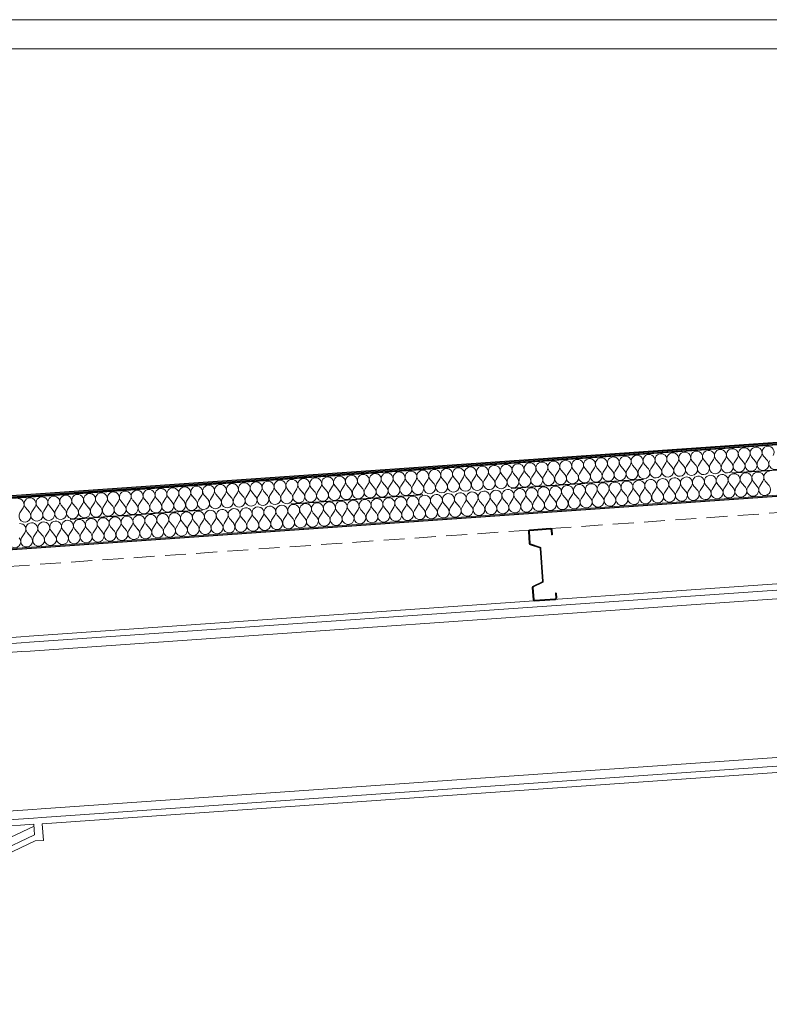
# Model space of a CAD drawing. Header units: millimetres. Extents: x 30792 to 66615, y -300 to 6970.
# Tile 14 of 58: x 35144 to 36939, y 4577 to 6935. Entities that reach past the tile are written whole.
import ezdxf

# ---------------------------------------------------------------- set-up
doc = ezdxf.new("R2010")
doc.units = ezdxf.units.MM
doc.header["$MEASUREMENT"] = 0
for name, pattern in [('Discontinu', [529.166651, 317.499995, -211.666656]), ('Pointillé', [75, 50, -25]), ('Wipeout_Contour', [1000, 0, -1000])]:
    doc.linetypes.add(name, pattern=pattern)
for name, color, linetype in [('Finitions - Etanchéité.5-Etanchéité', 7, 'Continuous'), ('Métal _ Charpente Couverture.Charp_Couv_Bard_Métal', 7, 'Continuous'), ('Métal _ Charpente.Charp_Couv_Bard_Métal', 7, 'Continuous'), ('Métal _ Finitions.Charp_Couv_Bard_Méta', 7, 'Continuous')]:
    doc.layers.add(name, color=color, linetype=linetype)

# ---------------------------------------------------------------- blocks, each defined once
blk = doc.blocks.new('*X44')
at = {"layer": 'Finitions - Etanchéité.5-Etanchéité', "linetype": 'Continuous', "lineweight": 15, "true_color": 0x2e45b3}
blk.add_hatch(color=175, dxfattribs=at).paths.add_polyline_path([(33938.3, 5707.5), (33938.3, 5705.5), (48778.3, 6743.3), (48778.3, 6745.3)])
blk = doc.blocks.new('*X45')
at = {"layer": 'Finitions - Etanchéité.5-Etanchéité', "linetype": 'Continuous', "lineweight": 15, "true_color": 0x6a6a6a}
blk.add_hatch(color=251, dxfattribs=at).paths.add_polyline_path([(33938.3, 5709.5), (33938.3, 5707.5), (48778.3, 6745.3), (48778.3, 6747.3)])
blk = doc.blocks.new('*X46')
at = {"layer": 'Finitions - Etanchéité.5-Etanchéité', "linetype": 'Continuous', "lineweight": 15, "true_color": 0xe8e8e8}
blk.add_hatch(color=254, dxfattribs=at).paths.add_polyline_path([(33938.3, 5711.6), (33938.3, 5709.5), (48778.3, 6747.3), (48778.3, 6749.3)])
blk = doc.blocks.new('*X47')
at = {"layer": 'Finitions - Etanchéité.5-Etanchéité', "color": 2, "linetype": 'Continuous', "lineweight": 15, "true_color": 0xfee600}
for p, q in [((36654.8, 5859.7), (36662.6, 5871.7)), ((36677.6, 5861.3), (36668.3, 5872.1)), ((36683.3, 5861.7), (36691.1, 5873.7)), ((36706.1, 5863.3), (36696.8, 5874.1)), ((36711.8, 5863.7), (36719.6, 5875.7)), ((36734.6, 5865.3), (36725.3, 5876.1)), ((36740.3, 5865.7), (36748.1, 5877.7)), ((36763.1, 5867.3), (36753.8, 5878.1)), ((36768.8, 5867.7), (36776.6, 5879.7)), ((36791.6, 5869.3), (36782.3, 5880.1)), ((36797.3, 5869.7), (36805.1, 5881.7)), ((36820.1, 5871.3), (36810.8, 5882.1)), ((36825.8, 5871.7), (36833.6, 5883.7)), ((36848.6, 5873.2), (36839.3, 5884.1)), ((36854.3, 5873.6), (36862.1, 5885.6)), ((36877.1, 5875.2), (36867.8, 5886)), ((36882.8, 5875.6), (36890.6, 5887.6)), ((36905.6, 5877.2), (36896.3, 5888)), ((36911.3, 5877.6), (36919.1, 5889.6)), ((36934.1, 5879.2), (36924.8, 5890)), ((36312.8, 5835.8), (36320.6, 5847.8)), ((36335.6, 5837.4), (36326.3, 5848.2)), ((36341.3, 5837.8), (36349.1, 5849.8)), ((36364.1, 5839.4), (36354.8, 5850.2)), ((36369.8, 5839.8), (36377.6, 5851.8)), ((36392.6, 5841.4), (36383.3, 5852.2)), ((36398.3, 5841.8), (36406.1, 5853.8)), ((36421.1, 5843.4), (36411.8, 5854.2)), ((36426.8, 5843.8), (36434.6, 5855.8)), ((36449.6, 5845.3), (36440.3, 5856.1)), ((36455.3, 5845.7), (36463.1, 5857.7)), ((36478.1, 5847.3), (36468.8, 5858.1)), ((36483.8, 5847.7), (36491.6, 5859.7)), ((36506.6, 5849.3), (36497.3, 5860.1)), ((36512.3, 5849.7), (36520.1, 5861.7)), ((36535.1, 5851.3), (36525.8, 5862.1)), ((36540.8, 5851.7), (36548.6, 5863.7)), ((36563.6, 5853.3), (36554.3, 5864.1)), ((36569.3, 5853.7), (36577.1, 5865.7)), ((36592.1, 5855.3), (36582.8, 5866.1)), ((36597.8, 5855.7), (36605.6, 5867.7)), ((36620.6, 5857.3), (36611.3, 5868.1)), ((36626.3, 5857.7), (36634.1, 5869.7)), ((36649.1, 5859.3), (36639.8, 5870.1)), ((35993.6, 5813.5), (35984.2, 5824.3)), ((35999.3, 5813.9), (36007, 5825.9)), ((36022.1, 5815.5), (36012.7, 5826.3)), ((36027.8, 5815.8), (36035.5, 5827.8)), ((36050.6, 5817.4), (36041.2, 5828.2)), ((36056.3, 5817.8), (36064, 5829.8)), ((36079.1, 5819.4), (36069.7, 5830.2)), ((36084.8, 5819.8), (36092.5, 5831.8)), ((36107.6, 5821.4), (36098.2, 5832.2)), ((36113.3, 5821.8), (36121, 5833.8)), ((36136.1, 5823.4), (36126.7, 5834.2)), ((36141.8, 5823.8), (36149.5, 5835.8)), ((36164.6, 5825.4), (36155.2, 5836.2)), ((36170.3, 5825.8), (36178, 5837.8)), ((36193.1, 5827.4), (36183.7, 5838.2)), ((36198.8, 5827.8), (36206.5, 5839.8)), ((36221.6, 5829.4), (36212.2, 5840.2)), ((36227.3, 5829.8), (36235, 5841.8)), ((36250.1, 5831.4), (36240.7, 5842.2)), ((36255.8, 5831.8), (36263.6, 5843.8)), ((36278.6, 5833.4), (36269.3, 5844.2)), ((36284.3, 5833.8), (36292.1, 5845.8)), ((36307.1, 5835.4), (36297.8, 5846.2)), ((35657.3, 5789.9), (35665, 5801.9)), ((35680.1, 5791.5), (35670.7, 5802.3)), ((35685.8, 5791.9), (35693.5, 5803.9)), ((35708.6, 5793.5), (35699.2, 5804.3)), ((35714.3, 5793.9), (35722, 5805.9)), ((35737.1, 5795.5), (35727.7, 5806.3)), ((35742.8, 5795.9), (35750.5, 5807.9)), ((35765.6, 5797.5), (35756.2, 5808.3)), ((35771.3, 5797.9), (35779, 5809.9)), ((35794.1, 5799.5), (35784.7, 5810.3)), ((35799.8, 5799.9), (35807.5, 5811.9)), ((35822.6, 5801.5), (35813.2, 5812.3)), ((35828.3, 5801.9), (35836, 5813.9)), ((35851.1, 5803.5), (35841.7, 5814.3)), ((35856.8, 5803.9), (35864.5, 5815.9)), ((35879.6, 5805.5), (35870.2, 5816.3)), ((35885.3, 5805.9), (35893, 5817.9)), ((35908.1, 5807.5), (35898.7, 5818.3)), ((35913.8, 5807.9), (35921.5, 5819.9)), ((35936.6, 5809.5), (35927.2, 5820.3)), ((35942.3, 5809.9), (35950, 5821.9)), ((35965.1, 5811.5), (35955.7, 5822.3)), ((35970.8, 5811.9), (35978.5, 5823.9)), ((35315.2, 5766), (35323, 5778)), ((35338, 5767.6), (35328.7, 5778.4)), ((35343.7, 5768), (35351.5, 5780)), ((35366.5, 5769.6), (35357.2, 5780.4)), ((35372.2, 5770), (35380, 5782)), ((35395, 5771.6), (35385.7, 5782.4)), ((35400.7, 5772), (35408.5, 5784)), ((35423.5, 5773.6), (35414.2, 5784.4)), ((35429.2, 5774), (35437, 5786)), ((35452, 5775.6), (35442.7, 5786.4)), ((35457.7, 5776), (35465.5, 5788)), ((35480.5, 5777.6), (35471.2, 5788.4)), ((35486.2, 5778), (35494, 5790)), ((35509, 5779.6), (35499.7, 5790.4)), ((35514.8, 5780), (35522.5, 5792)), ((35537.6, 5781.6), (35528.2, 5792.4)), ((35543.3, 5782), (35551, 5794)), ((35566.1, 5783.6), (35556.7, 5794.4)), ((35571.8, 5784), (35579.5, 5796)), ((35594.6, 5785.6), (35585.2, 5796.4)), ((35600.3, 5786), (35608, 5798)), ((35623.1, 5787.5), (35613.7, 5798.4)), ((35628.8, 5787.9), (35636.5, 5799.9)), ((35651.6, 5789.5), (35642.2, 5800.3)), ((35144.2, 5754.1), (35152, 5766.1)), ((35167, 5755.7), (35157.7, 5766.5)), ((35172.7, 5756.1), (35180.5, 5768.1)), ((35195.5, 5757.7), (35186.2, 5768.5)), ((35201.2, 5758.1), (35209, 5770.1)), ((35224, 5759.6), (35214.7, 5770.4)), ((35229.7, 5760), (35237.5, 5772)), ((35252.5, 5761.6), (35243.2, 5772.4)), ((35258.2, 5762), (35266, 5774)), ((35281, 5763.6), (35271.7, 5774.4)), ((35286.7, 5764), (35294.5, 5776)), ((35309.5, 5765.6), (35300.2, 5776.4))]:
    blk.add_line(p, q, dxfattribs=at)
for centre, start, end in [((36679.1, 5881.4), 94, 220.8699), ((36679.1, 5881.4), 327.1301, 94), ((36707.6, 5883.4), 94, 220.8699), ((36707.6, 5883.4), 327.1301, 94), ((36736.1, 5885.4), 94, 220.8699), ((36736.1, 5885.4), 327.1301, 94), ((36764.6, 5887.4), 94, 220.8699), ((36764.6, 5887.4), 327.1301, 94), ((36793.1, 5889.4), 94, 220.8699), ((36793.1, 5889.4), 327.1301, 94), ((36821.6, 5891.4), 94, 220.8699), ((36821.6, 5891.4), 327.1301, 94), ((36850.1, 5893.4), 94, 220.8699), ((36850.1, 5893.4), 327.1301, 94), ((36878.6, 5895.4), 94, 220.8699), ((36878.6, 5895.4), 327.1301, 94), ((36907.1, 5897.4), 94, 220.8699), ((36907.1, 5897.4), 327.1301, 94), ((36935.6, 5899.4), 94, 220.8699), ((36935.6, 5899.4), 327.1301, 94), ((36337.1, 5857.5), 94, 220.8699), ((36337.1, 5857.5), 327.1301, 94), ((36365.6, 5859.5), 94, 220.8699), ((36365.6, 5859.5), 327.1301, 94), ((36394.1, 5861.5), 94, 220.8699), ((36394.1, 5861.5), 327.1301, 94), ((36422.6, 5863.5), 94, 220.8699), ((36422.6, 5863.5), 327.1301, 94), ((36451.1, 5865.5), 94, 220.8699), ((36451.1, 5865.5), 327.1301, 94), ((36479.6, 5867.5), 94, 220.8699), ((36479.6, 5867.5), 327.1301, 94), ((36508.1, 5869.5), 94, 220.8699), ((36508.1, 5869.5), 327.1301, 94), ((36536.6, 5871.5), 94, 220.8699), ((36536.6, 5871.5), 327.1301, 94), ((36565.1, 5873.5), 94, 220.8699), ((36565.1, 5873.5), 327.1301, 94), ((36593.6, 5875.5), 94, 220.8699), ((36593.6, 5875.5), 327.1301, 94), ((36622.1, 5877.5), 94, 220.8699), ((36622.1, 5877.5), 327.1301, 94), ((36650.6, 5879.4), 94, 220.8699), ((36650.6, 5879.4), 327.1301, 94), ((36837.8, 5863.9), 147.1301, 40.8699), ((36866.3, 5865.9), 147.1301, 40.8699), ((36894.8, 5867.9), 147.1301, 40.8699), ((36923.3, 5869.9), 147.1301, 40.8699), ((36951.8, 5871.9), 147.1301, 40.8699), ((35995, 5833.6), 94, 220.8699), ((35995, 5833.6), 327.1301, 94), ((36023.5, 5835.6), 94, 220.8699), ((36023.5, 5835.6), 327.1301, 94), ((36052, 5837.6), 94, 220.8699), ((36052, 5837.6), 327.1301, 94), ((36080.5, 5839.6), 94, 220.8699), ((36080.5, 5839.6), 327.1301, 94), ((36109, 5841.6), 94, 220.8699), ((36109, 5841.6), 327.1301, 94), ((36137.5, 5843.6), 94, 220.8699), ((36137.5, 5843.6), 327.1301, 94), ((36166, 5845.6), 94, 220.8699), ((36166, 5845.6), 327.1301, 94), ((36194.5, 5847.6), 94, 220.8699), ((36194.5, 5847.6), 327.1301, 94), ((36223.1, 5849.6), 94, 220.8699), ((36223.1, 5849.6), 327.1301, 94), ((36251.6, 5851.5), 94, 220.8699), ((36251.6, 5851.5), 327.1301, 94), ((36280.1, 5853.5), 94, 220.8699), ((36280.1, 5853.5), 327.1301, 94), ((36308.6, 5855.5), 94, 220.8699), ((36308.6, 5855.5), 327.1301, 94), ((36495.8, 5840), 147.1301, 40.8699), ((36524.3, 5842), 147.1301, 40.8699), ((36552.8, 5844), 147.1301, 40.8699), ((36581.3, 5846), 147.1301, 40.8699), ((36609.8, 5848), 147.1301, 40.8699), ((36638.3, 5850), 147.1301, 40.8699), ((36666.8, 5851.9), 147.1301, 40.8699), ((36695.3, 5853.9), 147.1301, 40.8699), ((36723.8, 5855.9), 147.1301, 40.8699), ((36752.3, 5857.9), 147.1301, 40.8699), ((36780.8, 5859.9), 147.1301, 40.8699), ((36809.3, 5861.9), 147.1301, 40.8699), ((35681.5, 5811.7), 94, 220.8699), ((35681.5, 5811.7), 327.1301, 94), ((35710, 5813.7), 94, 220.8699), ((35710, 5813.7), 327.1301, 94), ((35738.5, 5815.7), 94, 220.8699), ((35738.5, 5815.7), 327.1301, 94), ((35767, 5817.7), 94, 220.8699), ((35767, 5817.7), 327.1301, 94), ((35795.5, 5819.7), 94, 220.8699), ((35795.5, 5819.7), 327.1301, 94), ((35824, 5821.7), 94, 220.8699), ((35824, 5821.7), 327.1301, 94), ((35852.5, 5823.6), 94, 220.8699), ((35852.5, 5823.6), 327.1301, 94), ((35881, 5825.6), 94, 220.8699), ((35881, 5825.6), 327.1301, 94), ((35909.5, 5827.6), 94, 220.8699), ((35909.5, 5827.6), 327.1301, 94), ((35938, 5829.6), 94, 220.8699), ((35938, 5829.6), 327.1301, 94), ((35966.5, 5831.6), 94, 220.8699), ((35966.5, 5831.6), 327.1301, 94), ((36153.8, 5816.1), 147.1301, 40.8699), ((36182.3, 5818.1), 147.1301, 40.8699), ((36210.8, 5820.1), 147.1301, 40.8699), ((36239.3, 5822), 147.1301, 40.8699), ((36267.8, 5824), 147.1301, 40.8699), ((36296.3, 5826), 147.1301, 40.8699), ((36324.8, 5828), 147.1301, 40.8699), ((36353.3, 5830), 147.1301, 40.8699), ((36381.8, 5832), 147.1301, 40.8699), ((36410.3, 5834), 147.1301, 40.8699), ((36438.8, 5836), 147.1301, 40.8699), ((36467.3, 5838), 147.1301, 40.8699), ((35339.5, 5787.8), 94, 220.8699), ((35339.5, 5787.8), 327.1301, 94), ((35368, 5789.8), 94, 220.8699), ((35368, 5789.8), 327.1301, 94), ((35396.5, 5791.8), 94, 220.8699), ((35396.5, 5791.8), 327.1301, 94), ((35425, 5793.7), 94, 220.8699), ((35425, 5793.7), 327.1301, 94), ((35453.5, 5795.7), 94, 220.8699), ((35453.5, 5795.7), 327.1301, 94), ((35482, 5797.7), 94, 220.8699), ((35482, 5797.7), 327.1301, 94), ((35510.5, 5799.7), 94, 220.8699), ((35510.5, 5799.7), 327.1301, 94), ((35539, 5801.7), 94, 220.8699), ((35539, 5801.7), 327.1301, 94), ((35567.5, 5803.7), 94, 220.8699), ((35567.5, 5803.7), 327.1301, 94), ((35596, 5805.7), 94, 220.8699), ((35596, 5805.7), 327.1301, 94), ((35624.5, 5807.7), 94, 220.8699), ((35624.5, 5807.7), 327.1301, 94), ((35653, 5809.7), 94, 220.8699), ((35653, 5809.7), 327.1301, 94), ((35811.8, 5792.2), 147.1301, 40.8699), ((35840.3, 5794.1), 147.1301, 40.8699), ((35868.8, 5796.1), 147.1301, 40.8699), ((35897.3, 5798.1), 147.1301, 40.8699), ((35925.8, 5800.1), 147.1301, 40.8699), ((35954.3, 5802.1), 147.1301, 40.8699), ((35982.8, 5804.1), 147.1301, 40.8699), ((36011.3, 5806.1), 147.1301, 40.8699), ((36039.8, 5808.1), 147.1301, 40.8699), ((36068.3, 5810.1), 147.1301, 40.8699), ((36096.8, 5812.1), 147.1301, 40.8699), ((36125.3, 5814.1), 147.1301, 40.8699), ((35140, 5773.8), 327.1301, 94), ((35168.5, 5775.8), 94, 220.8699), ((35168.5, 5775.8), 327.1301, 94), ((35197, 5777.8), 94, 220.8699), ((35197, 5777.8), 327.1301, 94), ((35225.5, 5779.8), 94, 220.8699), ((35225.5, 5779.8), 327.1301, 94), ((35254, 5781.8), 94, 220.8699), ((35254, 5781.8), 327.1301, 94), ((35282.5, 5783.8), 94, 220.8699), ((35282.5, 5783.8), 327.1301, 94), ((35311, 5785.8), 94, 220.8699), ((35311, 5785.8), 327.1301, 94), ((35469.7, 5768.2), 147.1301, 40.8699), ((35498.2, 5770.2), 147.1301, 40.8699), ((35526.7, 5772.2), 147.1301, 40.8699), ((35555.3, 5774.2), 147.1301, 40.8699), ((35583.8, 5776.2), 147.1301, 40.8699), ((35612.3, 5778.2), 147.1301, 40.8699), ((35640.8, 5780.2), 147.1301, 40.8699), ((35669.3, 5782.2), 147.1301, 40.8699), ((35697.8, 5784.2), 147.1301, 40.8699), ((35726.3, 5786.2), 147.1301, 40.8699), ((35754.8, 5788.2), 147.1301, 40.8699), ((35783.3, 5790.2), 147.1301, 40.8699), ((35156.2, 5746.3), 147.1301, 40.8699), ((35184.7, 5748.3), 147.1301, 40.8699), ((35213.2, 5750.3), 147.1301, 40.8699), ((35241.7, 5752.3), 147.1301, 40.8699), ((35270.2, 5754.3), 147.1301, 40.8699), ((35298.7, 5756.3), 147.1301, 40.8699), ((35327.2, 5758.3), 147.1301, 40.8699), ((35355.7, 5760.3), 147.1301, 40.8699), ((35384.2, 5762.3), 147.1301, 40.8699), ((35412.7, 5764.2), 147.1301, 40.8699), ((35441.2, 5766.2), 147.1301, 40.8699)]:
    blk.add_arc(centre, 14.3, start, end, dxfattribs=at)
blk = doc.blocks.new('*X48')
at = {"layer": 'Finitions - Etanchéité.5-Etanchéité', "color": 2, "linetype": 'Continuous', "lineweight": 15, "true_color": 0xfee600}
for p, q in [((36852.8, 5813.4), (36843.5, 5824.2)), ((36858.5, 5813.8), (36866.3, 5825.8)), ((36881.3, 5815.4), (36872, 5826.2)), ((36887, 5815.8), (36894.8, 5827.8)), ((36909.8, 5817.4), (36900.5, 5828.2)), ((36915.5, 5817.8), (36923.3, 5829.8)), ((36938.3, 5819.4), (36929, 5830.2)), ((36516.5, 5789.9), (36524.3, 5801.9)), ((36539.3, 5791.5), (36530, 5802.3)), ((36545, 5791.9), (36552.8, 5803.9)), ((36567.8, 5793.5), (36558.5, 5804.3)), ((36573.5, 5793.9), (36581.3, 5805.9)), ((36596.3, 5795.5), (36587, 5806.3)), ((36602, 5795.9), (36609.8, 5807.9)), ((36624.8, 5797.5), (36615.5, 5808.3)), ((36630.5, 5797.8), (36638.3, 5809.8)), ((36653.3, 5799.4), (36644, 5810.2)), ((36659, 5799.8), (36666.8, 5811.8)), ((36681.8, 5801.4), (36672.5, 5812.2)), ((36687.5, 5801.8), (36695.3, 5813.8)), ((36710.3, 5803.4), (36701, 5814.2)), ((36716, 5803.8), (36723.8, 5815.8)), ((36738.8, 5805.4), (36729.5, 5816.2)), ((36744.5, 5805.8), (36752.3, 5817.8)), ((36767.3, 5807.4), (36758, 5818.2)), ((36773, 5807.8), (36780.8, 5819.8)), ((36795.8, 5809.4), (36786.5, 5820.2)), ((36801.5, 5809.8), (36809.3, 5821.8)), ((36824.3, 5811.4), (36815, 5822.2)), ((36830, 5811.8), (36837.8, 5823.8)), ((36174.5, 5766), (36182.2, 5778)), ((36197.3, 5767.6), (36187.9, 5778.4)), ((36203, 5768), (36210.7, 5780)), ((36225.8, 5769.5), (36216.4, 5780.4)), ((36231.5, 5769.9), (36239.2, 5781.9)), ((36254.3, 5771.5), (36244.9, 5782.3)), ((36260, 5771.9), (36267.7, 5783.9)), ((36282.8, 5773.5), (36273.4, 5784.3)), ((36288.5, 5773.9), (36296.2, 5785.9)), ((36311.3, 5775.5), (36301.9, 5786.3)), ((36317, 5775.9), (36324.7, 5787.9)), ((36339.8, 5777.5), (36330.4, 5788.3)), ((36345.5, 5777.9), (36353.2, 5789.9)), ((36368.3, 5779.5), (36358.9, 5790.3)), ((36374, 5779.9), (36381.7, 5791.9)), ((36396.8, 5781.5), (36387.4, 5792.3)), ((36402.5, 5781.9), (36410.2, 5793.9)), ((36425.3, 5783.5), (36415.9, 5794.3)), ((36431, 5783.9), (36438.7, 5795.9)), ((36453.8, 5785.5), (36444.4, 5796.3)), ((36459.5, 5785.9), (36467.2, 5797.9)), ((36482.3, 5787.5), (36472.9, 5798.3)), ((36488, 5787.9), (36495.8, 5799.9)), ((36510.8, 5789.5), (36501.5, 5800.3)), ((35832.5, 5742), (35840.2, 5754)), ((35855.3, 5743.6), (35845.9, 5754.4)), ((35861, 5744), (35868.7, 5756)), ((35883.8, 5745.6), (35874.4, 5756.4)), ((35889.5, 5746), (35897.2, 5758)), ((35912.3, 5747.6), (35902.9, 5758.4)), ((35918, 5748), (35925.7, 5760)), ((35940.8, 5749.6), (35931.4, 5760.4)), ((35946.5, 5750), (35954.2, 5762)), ((35969.3, 5751.6), (35959.9, 5762.4)), ((35975, 5752), (35982.7, 5764)), ((35997.8, 5753.6), (35988.4, 5764.4)), ((36003.5, 5754), (36011.2, 5766)), ((36026.3, 5755.6), (36016.9, 5766.4)), ((36032, 5756), (36039.7, 5768)), ((36054.8, 5757.6), (36045.4, 5768.4)), ((36060.5, 5758), (36068.2, 5770)), ((36083.3, 5759.6), (36073.9, 5770.4)), ((36089, 5760), (36096.7, 5772)), ((36111.8, 5761.6), (36102.4, 5772.4)), ((36117.5, 5762), (36125.2, 5774)), ((36140.3, 5763.6), (36130.9, 5774.4)), ((36146, 5764), (36153.7, 5776)), ((36168.8, 5765.6), (36159.4, 5776.4)), ((35490.4, 5718.1), (35498.2, 5730.1)), ((35513.2, 5719.7), (35503.9, 5730.5)), ((35518.9, 5720.1), (35526.7, 5732.1)), ((35541.7, 5721.7), (35532.4, 5732.5)), ((35547.4, 5722.1), (35555.2, 5734.1)), ((35570.2, 5723.7), (35560.9, 5734.5)), ((35575.9, 5724.1), (35583.7, 5736.1)), ((35598.7, 5725.7), (35589.4, 5736.5)), ((35604.4, 5726.1), (35612.2, 5738.1)), ((35627.2, 5727.7), (35617.9, 5738.5)), ((35632.9, 5728.1), (35640.7, 5740.1)), ((35655.7, 5729.7), (35646.4, 5740.5)), ((35661.4, 5730.1), (35669.2, 5742.1)), ((35684.2, 5731.7), (35674.9, 5742.5)), ((35689.9, 5732.1), (35697.7, 5744.1)), ((35712.7, 5733.7), (35703.4, 5744.5)), ((35718.4, 5734.1), (35726.2, 5746.1)), ((35741.2, 5735.7), (35731.9, 5746.5)), ((35747, 5736.1), (35754.7, 5748.1)), ((35769.8, 5737.7), (35760.4, 5748.5)), ((35775.5, 5738.1), (35783.2, 5750.1)), ((35798.3, 5739.7), (35788.9, 5750.5)), ((35804, 5740.1), (35811.7, 5752.1)), ((35826.8, 5741.6), (35817.4, 5752.4)), ((35171.2, 5695.8), (35161.9, 5706.6)), ((35176.9, 5696.2), (35184.7, 5708.2)), ((35199.7, 5697.8), (35190.4, 5708.6)), ((35205.4, 5698.2), (35213.2, 5710.2)), ((35228.2, 5699.8), (35218.9, 5710.6)), ((35233.9, 5700.2), (35241.7, 5712.2)), ((35256.7, 5701.8), (35247.4, 5712.6)), ((35262.4, 5702.2), (35270.2, 5714.2)), ((35285.2, 5703.8), (35275.9, 5714.6)), ((35290.9, 5704.2), (35298.7, 5716.2)), ((35313.7, 5705.8), (35304.4, 5716.6)), ((35319.4, 5706.2), (35327.2, 5718.2)), ((35342.2, 5707.8), (35332.9, 5718.6)), ((35347.9, 5708.2), (35355.7, 5720.2)), ((35370.7, 5709.8), (35361.4, 5720.6)), ((35376.4, 5710.2), (35384.2, 5722.2)), ((35399.2, 5711.8), (35389.9, 5722.6)), ((35404.9, 5712.1), (35412.7, 5724.1)), ((35427.7, 5713.7), (35418.4, 5724.5)), ((35433.4, 5714.1), (35441.2, 5726.1)), ((35456.2, 5715.7), (35446.9, 5726.5)), ((35461.9, 5716.1), (35469.7, 5728.1)), ((35484.7, 5717.7), (35475.4, 5728.5)), ((35148.4, 5694.2), (35156.2, 5706.2))]:
    blk.add_line(p, q, dxfattribs=at)
for centre, start, end in [((36854.3, 5833.5), 94, 220.8699), ((36854.3, 5833.5), 327.1301, 94), ((36882.8, 5835.5), 94, 220.8699), ((36882.8, 5835.5), 327.1301, 94), ((36911.3, 5837.5), 94, 220.8699), ((36911.3, 5837.5), 327.1301, 94), ((36939.8, 5839.5), 94, 220.8699), ((36540.8, 5811.6), 94, 220.8699), ((36540.8, 5811.6), 327.1301, 94), ((36569.3, 5813.6), 94, 220.8699), ((36569.3, 5813.6), 327.1301, 94), ((36597.8, 5815.6), 94, 220.8699), ((36597.8, 5815.6), 327.1301, 94), ((36626.3, 5817.6), 94, 220.8699), ((36626.3, 5817.6), 327.1301, 94), ((36654.8, 5819.6), 94, 220.8699), ((36654.8, 5819.6), 327.1301, 94), ((36683.3, 5821.6), 94, 220.8699), ((36683.3, 5821.6), 327.1301, 94), ((36711.8, 5823.6), 94, 220.8699), ((36711.8, 5823.6), 327.1301, 94), ((36740.3, 5825.6), 94, 220.8699), ((36740.3, 5825.6), 327.1301, 94), ((36768.8, 5827.6), 94, 220.8699), ((36768.8, 5827.6), 327.1301, 94), ((36797.3, 5829.6), 94, 220.8699), ((36797.3, 5829.6), 327.1301, 94), ((36825.8, 5831.6), 94, 220.8699), ((36825.8, 5831.6), 327.1301, 94), ((36198.7, 5787.7), 94, 220.8699), ((36198.7, 5787.7), 327.1301, 94), ((36227.2, 5789.7), 94, 220.8699), ((36227.2, 5789.7), 327.1301, 94), ((36255.7, 5791.7), 94, 220.8699), ((36255.7, 5791.7), 327.1301, 94), ((36284.2, 5793.7), 94, 220.8699), ((36284.2, 5793.7), 327.1301, 94), ((36312.7, 5795.7), 94, 220.8699), ((36312.7, 5795.7), 327.1301, 94), ((36341.2, 5797.7), 94, 220.8699), ((36341.2, 5797.7), 327.1301, 94), ((36369.7, 5799.7), 94, 220.8699), ((36369.7, 5799.7), 327.1301, 94), ((36398.2, 5801.7), 94, 220.8699), ((36398.2, 5801.7), 327.1301, 94), ((36426.7, 5803.7), 94, 220.8699), ((36426.7, 5803.7), 327.1301, 94), ((36455.3, 5805.6), 94, 220.8699), ((36455.3, 5805.6), 327.1301, 94), ((36483.8, 5807.6), 94, 220.8699), ((36483.8, 5807.6), 327.1301, 94), ((36512.3, 5809.6), 94, 220.8699), ((36512.3, 5809.6), 327.1301, 94), ((36671, 5792.1), 147.1301, 40.8699), ((36699.5, 5794.1), 147.1301, 40.8699), ((36728, 5796.1), 147.1301, 40.8699), ((36756.5, 5798.1), 147.1301, 40.8699), ((36785, 5800.1), 147.1301, 40.8699), ((36813.5, 5802.1), 147.1301, 40.8699), ((36842, 5804), 147.1301, 40.8699), ((36870.5, 5806), 147.1301, 40.8699), ((36899, 5808), 147.1301, 40.8699), ((36927.5, 5810), 147.1301, 40.8699), ((35856.7, 5763.8), 94, 220.8699), ((35856.7, 5763.8), 327.1301, 94), ((35885.2, 5765.8), 94, 220.8699), ((35885.2, 5765.8), 327.1301, 94), ((35913.7, 5767.8), 94, 220.8699), ((35913.7, 5767.8), 327.1301, 94), ((35942.2, 5769.8), 94, 220.8699), ((35942.2, 5769.8), 327.1301, 94), ((35970.7, 5771.8), 94, 220.8699), ((35970.7, 5771.8), 327.1301, 94), ((35999.2, 5773.8), 94, 220.8699), ((35999.2, 5773.8), 327.1301, 94), ((36027.7, 5775.7), 94, 220.8699), ((36027.7, 5775.7), 327.1301, 94), ((36056.2, 5777.7), 94, 220.8699), ((36056.2, 5777.7), 327.1301, 94), ((36084.7, 5779.7), 94, 220.8699), ((36084.7, 5779.7), 327.1301, 94), ((36113.2, 5781.7), 94, 220.8699), ((36113.2, 5781.7), 327.1301, 94), ((36141.7, 5783.7), 94, 220.8699), ((36141.7, 5783.7), 327.1301, 94), ((36170.2, 5785.7), 94, 220.8699), ((36170.2, 5785.7), 327.1301, 94), ((36329, 5768.2), 147.1301, 40.8699), ((36357.5, 5770.2), 147.1301, 40.8699), ((36386, 5772.2), 147.1301, 40.8699), ((36414.5, 5774.2), 147.1301, 40.8699), ((36443, 5776.1), 147.1301, 40.8699), ((36471.5, 5778.1), 147.1301, 40.8699), ((36500, 5780.1), 147.1301, 40.8699), ((36528.5, 5782.1), 147.1301, 40.8699), ((36557, 5784.1), 147.1301, 40.8699), ((36585.5, 5786.1), 147.1301, 40.8699), ((36614, 5788.1), 147.1301, 40.8699), ((36642.5, 5790.1), 147.1301, 40.8699), ((35514.7, 5739.9), 94, 220.8699), ((35514.7, 5739.9), 327.1301, 94), ((35543.2, 5741.9), 94, 220.8699), ((35543.2, 5741.9), 327.1301, 94), ((35571.7, 5743.9), 94, 220.8699), ((35571.7, 5743.9), 327.1301, 94), ((35600.2, 5745.9), 94, 220.8699), ((35600.2, 5745.9), 327.1301, 94), ((35628.7, 5747.8), 94, 220.8699), ((35628.7, 5747.8), 327.1301, 94), ((35657.2, 5749.8), 94, 220.8699), ((35657.2, 5749.8), 327.1301, 94), ((35685.7, 5751.8), 94, 220.8699), ((35685.7, 5751.8), 327.1301, 94), ((35714.2, 5753.8), 94, 220.8699), ((35714.2, 5753.8), 327.1301, 94), ((35742.7, 5755.8), 94, 220.8699), ((35742.7, 5755.8), 327.1301, 94), ((35771.2, 5757.8), 94, 220.8699), ((35771.2, 5757.8), 327.1301, 94), ((35799.7, 5759.8), 94, 220.8699), ((35799.7, 5759.8), 327.1301, 94), ((35828.2, 5761.8), 94, 220.8699), ((35828.2, 5761.8), 327.1301, 94), ((35987, 5744.3), 147.1301, 40.8699), ((36015.5, 5746.2), 147.1301, 40.8699), ((36044, 5748.2), 147.1301, 40.8699), ((36072.5, 5750.2), 147.1301, 40.8699), ((36101, 5752.2), 147.1301, 40.8699), ((36129.5, 5754.2), 147.1301, 40.8699), ((36158, 5756.2), 147.1301, 40.8699), ((36186.5, 5758.2), 147.1301, 40.8699), ((36215, 5760.2), 147.1301, 40.8699), ((36243.5, 5762.2), 147.1301, 40.8699), ((36272, 5764.2), 147.1301, 40.8699), ((36300.5, 5766.2), 147.1301, 40.8699), ((35172.7, 5716), 94, 220.8699), ((35172.7, 5716), 327.1301, 94), ((35201.2, 5717.9), 94, 220.8699), ((35201.2, 5717.9), 327.1301, 94), ((35229.7, 5719.9), 94, 220.8699), ((35229.7, 5719.9), 327.1301, 94), ((35258.2, 5721.9), 94, 220.8699), ((35258.2, 5721.9), 327.1301, 94), ((35286.7, 5723.9), 94, 220.8699), ((35286.7, 5723.9), 327.1301, 94), ((35315.2, 5725.9), 94, 220.8699), ((35315.2, 5725.9), 327.1301, 94), ((35343.7, 5727.9), 94, 220.8699), ((35343.7, 5727.9), 327.1301, 94), ((35372.2, 5729.9), 94, 220.8699), ((35372.2, 5729.9), 327.1301, 94), ((35400.7, 5731.9), 94, 220.8699), ((35400.7, 5731.9), 327.1301, 94), ((35429.2, 5733.9), 94, 220.8699), ((35429.2, 5733.9), 327.1301, 94), ((35457.7, 5735.9), 94, 220.8699), ((35457.7, 5735.9), 327.1301, 94), ((35486.2, 5737.9), 94, 220.8699), ((35486.2, 5737.9), 327.1301, 94), ((35673.4, 5722.3), 147.1301, 40.8699), ((35701.9, 5724.3), 147.1301, 40.8699), ((35730.4, 5726.3), 147.1301, 40.8699), ((35758.9, 5728.3), 147.1301, 40.8699), ((35787.5, 5730.3), 147.1301, 40.8699), ((35816, 5732.3), 147.1301, 40.8699), ((35844.5, 5734.3), 147.1301, 40.8699), ((35873, 5736.3), 147.1301, 40.8699), ((35901.5, 5738.3), 147.1301, 40.8699), ((35930, 5740.3), 147.1301, 40.8699), ((35958.5, 5742.3), 147.1301, 40.8699), ((35144.2, 5714), 327.1301, 94), ((35331.4, 5698.4), 147.1301, 40.8699), ((35359.9, 5700.4), 147.1301, 40.8699), ((35388.4, 5702.4), 147.1301, 40.8699), ((35416.9, 5704.4), 147.1301, 40.8699), ((35445.4, 5706.4), 147.1301, 40.8699), ((35473.9, 5708.4), 147.1301, 40.8699), ((35502.4, 5710.4), 147.1301, 40.8699), ((35530.9, 5712.4), 147.1301, 40.8699), ((35559.4, 5714.4), 147.1301, 40.8699), ((35587.9, 5716.4), 147.1301, 40.8699), ((35616.4, 5718.3), 147.1301, 40.8699), ((35644.9, 5720.3), 147.1301, 40.8699), ((35131.9, 5684.5), 147.1301, 40.8699), ((35160.4, 5686.5), 147.1301, 40.8699), ((35188.9, 5688.5), 147.1301, 40.8699), ((35217.4, 5690.4), 147.1301, 40.8699), ((35245.9, 5692.4), 147.1301, 40.8699), ((35274.4, 5694.4), 147.1301, 40.8699), ((35302.9, 5696.4), 147.1301, 40.8699)]:
    blk.add_arc(centre, 14.3, start, end, dxfattribs=at)
blk = doc.blocks.new('Élément de coupe_35')
at = {"layer": 'Finitions - Etanchéité.5-Etanchéité', "linetype": 'Continuous', "lineweight": 15, "true_color": 0x3e35cc}
blk.add_hatch(color=182, dxfattribs=at).paths.add_polyline_path([(33938.3, 5585.2), (33938.3, 5583.2), (48778.3, 6621), (48778.3, 6623)])
at = {"layer": 'Finitions - Etanchéité.5-Etanchéité', "linetype": 'Continuous', "lineweight": 15, "true_color": 0x2e45b3}
h = blk.add_hatch(dxfattribs=at)
h.set_pattern_fill('Acier', color=175, style=0, pattern_type=2)
h.set_pattern_definition([(49, (0, 0), (-84.90483, 73.80664), []), (49, (-28.3, 24.6), (-84.90483, 73.80664), [])])
h.paths.add_polyline_path([(33938.3, 5583.2), (33938.3, 5582.3), (48778.3, 6620.1), (48778.3, 6621)])
at = {"layer": 'Finitions - Etanchéité.5-Etanchéité', "lineweight": 0}
for name in ['*X46', '*X45', '*X44']:
    blk.add_blockref(name, (0, 0), dxfattribs=at)
at = {"color": 254, "linetype": 'Wipeout_Contour', "lineweight": 0, "ltscale": 167295.306483}
blk.add_wipeout([(33938.3, 5705.5), (33938.3, 5645.4), (48778.3, 6683.1), (48778.3, 6743.3)], dxfattribs=at).dxf.layer = 'Finitions - Etanchéité.5-Etanchéité'
at = {"layer": 'Finitions - Etanchéité.5-Etanchéité', "lineweight": 0}
blk.add_blockref('*X47', (0, 0), dxfattribs=at)
at = {"color": 254, "linetype": 'Wipeout_Contour', "lineweight": 0, "ltscale": 167259.239096}
blk.add_wipeout([(33938.3, 5645.4), (33938.3, 5585.2), (48778.3, 6623), (48778.3, 6683.1)], dxfattribs=at).dxf.layer = 'Finitions - Etanchéité.5-Etanchéité'
at = {"layer": 'Finitions - Etanchéité.5-Etanchéité', "color": 7, "linetype": 'Continuous', "lineweight": 25}
for p, q in [((48778.3, 6749.3), (33938.3, 5711.6)), ((48778.3, 6743.3), (33938.3, 5705.5))]:
    blk.add_line(p, q, dxfattribs=at)
at = {"layer": 'Finitions - Etanchéité.5-Etanchéité', "color": 7, "linetype": 'Continuous', "lineweight": 15}
for p, q in [((48778.3, 6747.3), (33938.3, 5709.5)), ((48778.3, 6745.3), (33938.3, 5707.5)), ((48778.3, 6623), (33938.3, 5585.2)), ((48778.3, 6621), (33938.3, 5583.2)), ((48778.3, 6620.1), (33938.3, 5582.3))]:
    blk.add_line(p, q, dxfattribs=at)
at = {"layer": 'Finitions - Etanchéité.5-Etanchéité', "color": 7, "linetype": 'Discontinu', "lineweight": 25}
blk.add_line((48778.3, 6683.1), (33938.3, 5645.4), dxfattribs=at)
at = {"layer": 'Finitions - Etanchéité.5-Etanchéité', "color": 251, "linetype": 'Pointillé', "lineweight": 15, "true_color": 0x6a6a6a}
for p, q in [((37810.9, 5813.9), (36414.3, 5716.3)), ((36364.5, 5712.8), (34967.9, 5615.1))]:
    blk.add_line(p, q, dxfattribs=at)
at = {"layer": 'Finitions - Etanchéité.5-Etanchéité', "lineweight": 0}
blk.add_blockref('*X48', (0, 0), dxfattribs=at)
blk = doc.blocks.new('Élément de coupe_49')
at = {"layer": 'Métal _ Charpente Couverture.Charp_Couv_Bard_Métal', "linetype": 'Continuous', "lineweight": 15, "true_color": 0x2e45b3}
h = blk.add_hatch(dxfattribs=at)
h.set_pattern_fill('Acier', color=175, style=0, pattern_type=2)
h.set_pattern_definition([(135, (0, 0), (79.5495, 79.5495), []), (135, (-26.52, -26.52), (79.5495, 79.5495), [])])
h.paths.add_polyline_path([(36414.3, 5716.3), (36364.5, 5712.8), (36362.4, 5711.8), (36361.7, 5709.6), (36363.7, 5680.7), (36364.3, 5679.1), (36365.8, 5678.1), (36388.5, 5670.8), (36389.2, 5670.2), (36389.6, 5669.4), (36395.1, 5589.7), (36394.9, 5588.8), (36394.3, 5588.2), (36372.8, 5577.8), (36371.5, 5576.6), (36371.1, 5574.9), (36373.1, 5546), (36374.1, 5543.9), (36376.3, 5543.2), (36426.2, 5546.7), (36428.3, 5547.7), (36429, 5549.9), (36428.2, 5561.9), (36426.7, 5561.8), (36427.5, 5549.8), (36427.1, 5548.7), (36426.1, 5548.2), (36376.2, 5544.7), (36375.1, 5545.1), (36374.6, 5546.1), (36372.6, 5575), (36372.8, 5575.9), (36373.4, 5576.5), (36394.9, 5586.8), (36396.2, 5588), (36396.6, 5589.8), (36391, 5669.5), (36390.4, 5671.2), (36389, 5672.2), (36366.2, 5679.5), (36365.5, 5680), (36365.2, 5680.8), (36363.2, 5709.7), (36363.5, 5710.8), (36364.6, 5711.3), (36414.4, 5714.8), (36415.5, 5714.4), (36416.1, 5713.4), (36416.9, 5701.4), (36418.4, 5701.5), (36417.5, 5713.5), (36416.5, 5715.6)])
at = {"layer": 'Métal _ Charpente Couverture.Charp_Couv_Bard_Métal', "color": 7, "linetype": 'Continuous', "lineweight": 25}
for p, q in [((36364.5, 5712.8), (36362.4, 5711.8)), ((36414.3, 5716.3), (36364.5, 5712.8)), ((36414.3, 5716.3), (36416.5, 5715.6)), ((36418.4, 5701.5), (36416.9, 5701.4)), ((36428.2, 5561.9), (36426.7, 5561.8))]:
    blk.add_line(p, q, dxfattribs=at)
at = {"layer": 'Métal _ Charpente Couverture.Charp_Couv_Bard_Métal', "color": 7, "linetype": 'Continuous', "lineweight": 25, "flags": 128}
for points in [[(36362.4, 5711.8), (36361.7, 5709.6), (36363.7, 5680.7), (36364.3, 5679.1)], [(36363.5, 5710.8), (36363.2, 5709.7), (36365.2, 5680.8), (36365.5, 5680)], [(36415.5, 5714.4), (36414.4, 5714.8), (36364.6, 5711.3), (36363.5, 5710.8)], [(36415.5, 5714.4), (36416.1, 5713.4), (36416.9, 5701.4)], [(36416.5, 5715.6), (36417.5, 5713.5), (36418.4, 5701.5)], [(36364.3, 5679.1), (36365.8, 5678.1), (36388.5, 5670.8), (36389.2, 5670.2)], [(36365.5, 5680), (36366.2, 5679.5), (36389, 5672.2), (36390.4, 5671.2)], [(36389.2, 5670.2), (36389.6, 5669.4), (36395.1, 5589.7), (36394.9, 5588.8)], [(36390.4, 5671.2), (36391, 5669.5), (36396.6, 5589.8), (36396.2, 5588)], [(36394.9, 5588.8), (36394.3, 5588.2), (36372.8, 5577.8), (36371.5, 5576.6)], [(36371.5, 5576.6), (36371.1, 5574.9), (36373.1, 5546), (36374.1, 5543.9)], [(36372.8, 5575.9), (36372.6, 5575), (36374.6, 5546.1), (36375.1, 5545.1)], [(36396.2, 5588), (36394.9, 5586.8), (36373.4, 5576.5), (36372.8, 5575.9)], [(36374.1, 5543.9), (36376.3, 5543.2), (36426.2, 5546.7), (36428.3, 5547.7)], [(36375.1, 5545.1), (36376.2, 5544.7), (36426.1, 5548.2), (36427.1, 5548.7)], [(36426.7, 5561.8), (36427.5, 5549.8), (36427.1, 5548.7)], [(36428.2, 5561.9), (36429, 5549.9), (36428.3, 5547.7)]]:
    blk.add_lwpolyline(points, dxfattribs=at)
blk = doc.blocks.new('Élément de coupe_63')
at = {"layer": 'Métal _ Finitions.Charp_Couv_Bard_Méta', "color": 7, "linetype": 'Continuous', "lineweight": 15}
for p, q in [((34067.3, 6935), (44196.6, 6935)), ((34067.3, 6865), (43999.5, 6865))]:
    blk.add_line(p, q, dxfattribs=at)
blk = doc.blocks.new('Élément de coupe_113')
at = {"layer": 'Métal _ Charpente.Charp_Couv_Bard_Métal', "color": 7, "linetype": 'Continuous', "lineweight": 15}
for p, q in [((34348.2, 5401.3), (35146.3, 5457.2)), ((34348.2, 5386.7), (35147.3, 5442.6)), ((34348.2, 5365.7), (35148.8, 5421.6)), ((34348.2, 4985.9), (35175.2, 5043.8)), ((34348.2, 4964.9), (35176.7, 5022.8)), ((34348.2, 4950.2), (35177.7, 5008.2)), ((34348.2, 4613.7), (35178, 5003.9)), ((34348.2, 4592.1), (35179.4, 4982.9)), ((34348.2, 4577.1), (35180.5, 4968.3))]:
    blk.add_line(p, q, dxfattribs=at)
blk = doc.blocks.new('Élément de coupe_114')
at = {"layer": 'Métal _ Charpente.Charp_Couv_Bard_Métal', "color": 7, "linetype": 'Continuous', "lineweight": 15}
for p, q in [((35166.2, 5458.5), (35146.3, 5457.2)), ((35167.3, 5444), (35147.3, 5442.6)), ((35168.7, 5423), (35148.8, 5421.6)), ((35195.1, 5045.2), (35175.2, 5043.8)), ((35196.6, 5024.2), (35176.7, 5022.8)), ((35179.4, 4982.9), (35177.7, 5008.2)), ((35200.4, 4969.7), (35197.6, 5009.6)), ((35200.4, 4969.7), (35180.5, 4968.3))]:
    blk.add_line(p, q, dxfattribs=at)
blk = doc.blocks.new('Élément de coupe_115')
at = {"layer": 'Métal _ Charpente.Charp_Couv_Bard_Métal', "color": 7, "linetype": 'Continuous', "lineweight": 15}
for p, q in [((47840.6, 6344.8), (35166.2, 5458.5)), ((47841.6, 6330.3), (35167.3, 5444)), ((47843.1, 6309.3), (35168.7, 5423)), ((47869.5, 5931.4), (35195.1, 5045.2)), ((47870.9, 5910.5), (35196.6, 5024.2)), ((47872, 5895.9), (35197.6, 5009.6))]:
    blk.add_line(p, q, dxfattribs=at)

msp = doc.modelspace()

# ---------------------------------------------------------------- block references
at = {"layer": 'Finitions - Etanchéité.5-Etanchéité', "lineweight": 0}
msp.add_blockref('Élément de coupe_35', (0, 0), dxfattribs=at)
at = {"layer": 'Métal _ Charpente.Charp_Couv_Bard_Métal', "lineweight": 0}
for name in ['Élément de coupe_113', 'Élément de coupe_114']:
    msp.add_blockref(name, (0, 0), dxfattribs=at)
at = {"layer": 'Métal _ Finitions.Charp_Couv_Bard_Méta', "lineweight": 0}
msp.add_blockref('Élément de coupe_63', (0, 0), dxfattribs=at)

# ---------------------------------------------------------------- next in the draw order: block references
at = {"layer": 'Métal _ Charpente Couverture.Charp_Couv_Bard_Métal', "lineweight": 0}
msp.add_blockref('Élément de coupe_49', (0, 0), dxfattribs=at)
at = {"layer": 'Métal _ Charpente.Charp_Couv_Bard_Métal', "lineweight": 0}
msp.add_blockref('Élément de coupe_115', (0, 0), dxfattribs=at)

doc.saveas('drawing.dxf')
